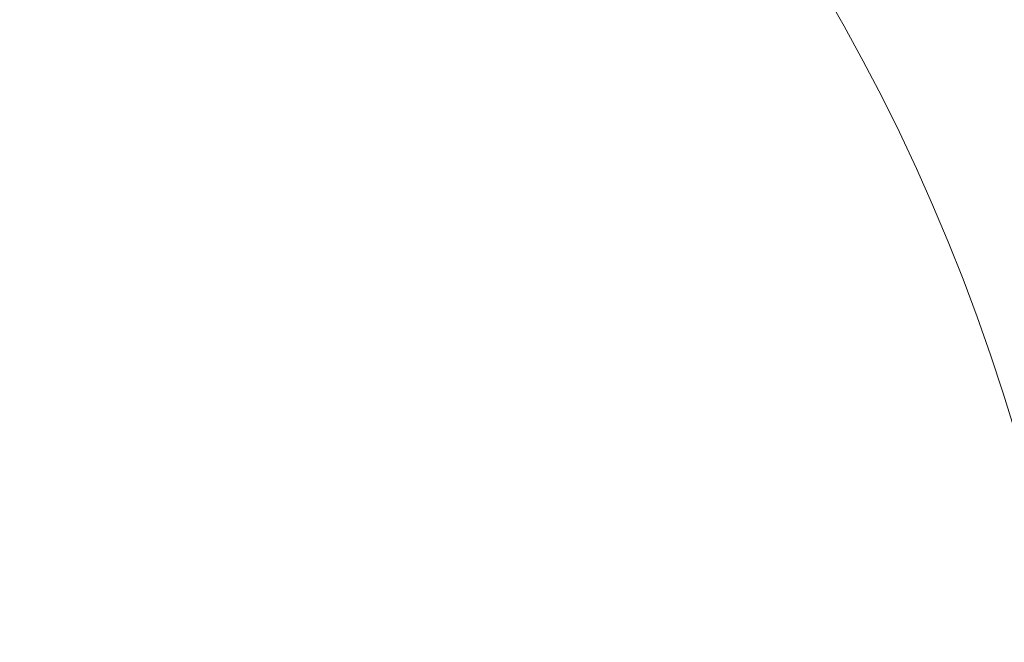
# Model space of a CAD drawing. Header units: millimetres. Extents: x -170 to 6906, y -2212 to 4257.
# Tile 224 of 256: x 5623 to 6079, y -1073 to -785. Entities that reach past the tile are written whole.
import ezdxf

# ---------------------------------------------------------------- set-up
doc = ezdxf.new("R2010")
doc.units = ezdxf.units.MM
doc.styles.add('PC_TEXTSTYLE', font='ISOCP.SHX', dxfattribs={"width": 0.707, "bigfont": 'GBCBIG.SHX'})
doc.dimstyles.new('GB_DIMSTYLE', dxfattribs={"dimtxt": 50, "dimasz": 40, "dimexe": 1, "dimexo": 0, "dimgap": 1.5, "dimtad": 1, "dimdec": 1, "dimdsep": 46, "dimtxsty": 'PC_TEXTSTYLE', "dimcen": 0, "dimclrd": 256, "dimclrt": 3, "dimadec": 1, "dimazin": 2, "dimtp": 0.1, "dimtm": 0.1, "dimtfac": 0.71, "dimtdec": 1, "dimtmove": 0, "dimatfit": 3, "dimfxl": 1, "dimtfill": 1, "dimarcsym": 0})

# ---------------------------------------------------------------- blocks, each defined once
blk = doc.blocks.new('*D39')
at = {"lineweight": -2, "transparency": 16777216}
blk.add_line((6407.95, -916.53), (6754.06, -807.3), dxfattribs=at)
at = {"lineweight": 18, "transparency": 16777216}
blk.add_solid([(6752.06, -800.94), (6756.07, -813.65), (6792.21, -795.26)], dxfattribs=at)
at = {"layer": 'Defpoints', "color": 0, "lineweight": 18, "transparency": 16777216}
for p in [(6792.21, -795.26), (5378.62, -1241.39)]:
    blk.add_point(p, dxfattribs=at)
at = {"color": 3, "lineweight": 18, "transparency": 16777216, "insert": (6472.89, -868.24), "char_height": 50, "attachment_point": 5, "rotation": 17.5157, "style": 'PC_TEXTSTYLE', "bg_fill": 3, "box_fill_scale": 1.1, "bg_fill_color": 256, "bg_fill_true_color": 13158600, "bg_fill_transparency": 0}
blk.add_mtext('R1482.3', dxfattribs=at)

msp = doc.modelspace()

# ---------------------------------------------------------------- linework, layer by layer
at = {"lineweight": 18}
msp.add_arc((5189.35, -1242.01), 933.3, 4.89719, 78.16779, dxfattribs=at)

# ---------------------------------------------------------------- next in the draw order: dimensions: what is measured, and where the dimension line sits
dim = msp.add_radius_dim(center=(5378.62, -1241.39), mpoint=(6792.21, -795.26), dimstyle='GB_DIMSTYLE', dxfattribs=at)
dim.commit()
dim.dimension.update_dxf_attribs({"geometry": '*D39', "text_midpoint": (6480.87, -893.52), "dimtype": 164})

doc.saveas('drawing.dxf')
